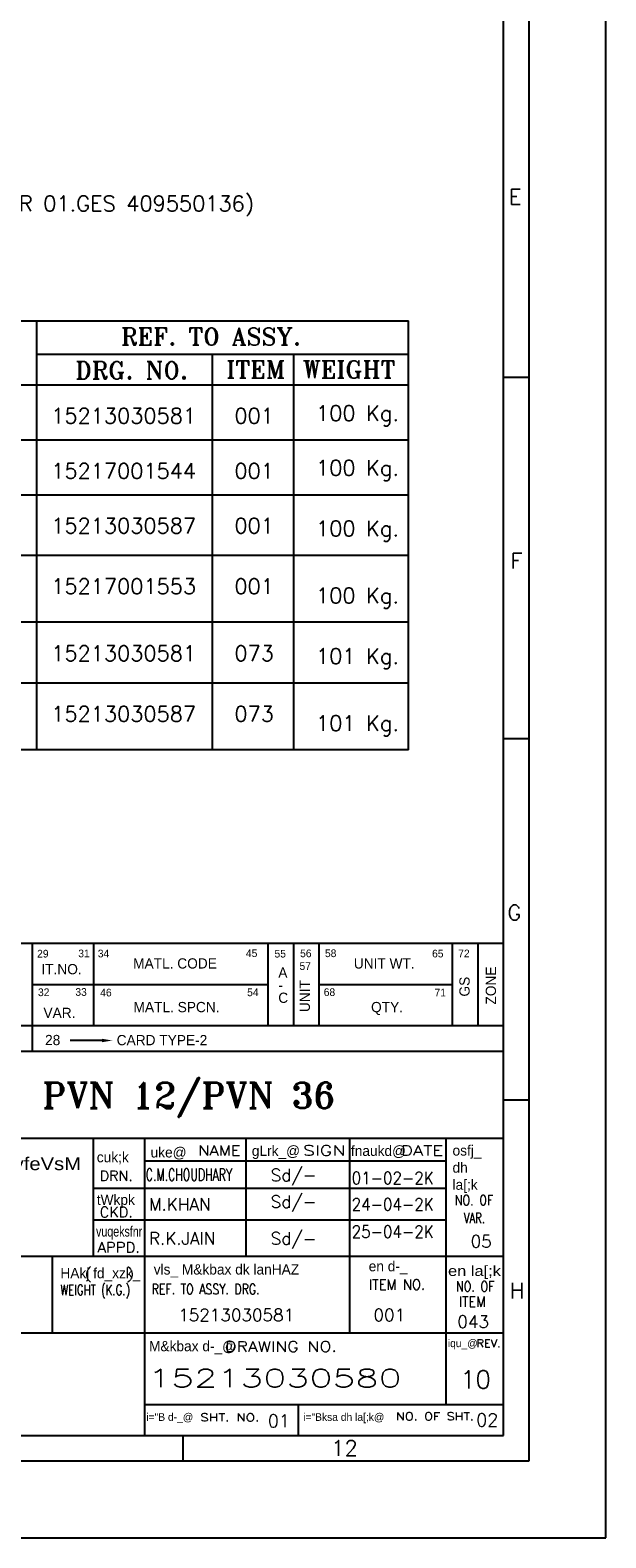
# Model space of a CAD drawing. Extents: x -2790 to 1415, y -1111 to 1859.
# Tile 9 of 10: x 853 to 1415, y -1111 to 360. Entities that reach past the tile are written whole.
import ezdxf
from ezdxf.enums import TextEntityAlignment as Align

# ---------------------------------------------------------------- set-up
doc = ezdxf.new("R2010")
doc.units = 0
doc.header["$MEASUREMENT"] = 0
doc.layers.get('0').update_dxf_attribs({"linetype": 'CONTINUOUS'})
doc.layers.add('4', color=6, linetype='CONTINUOUS')
doc.layers.add('6', color=6, linetype='CONTINUOUS')
doc.styles.add('HINDI', font='hindi')
doc.styles.add('ROMANS', font='romans')
doc.styles.add('ROMANT', font='romant.shx')

# ---------------------------------------------------------------- blocks, each defined once
blk = doc.blocks.new('A1')
for p, q in [((841, 0), (841, 594)), ((826, 15), (826, 579)), ((821, 20), (821, 574)), ((821, 226.5), (826, 226.5)), ((821, 156), (826, 156)), ((651, 95), (821, 95)), ((821, 85.5), (826, 85.5)), ((651, 78), (821, 78)), ((741, 55), (741, 78)), ((751, 20), (751, 78)), ((770.76, 55), (770.76, 78)), ((791.05, 40), (791.05, 78)), ((809.8, 26), (809.8, 78)), ((751, 73.59), (809.8, 73.59)), ((741, 68.21), (809.8, 68.21)), ((741, 62.04), (809.8, 62.04)), ((20, 54.72), (821, 55)), ((733, 40), (733, 54.97)), ((751, 20), (751, 55)), ((651, 40), (821, 40)), ((751, 26), (821, 26)), ((781, 20), (781, 26)), ((20, 20), (821, 20)), ((758.42, 20), (758.42, 15)), ((14.92, 15), (826, 15)), ((0, 0), (841, 0))]:
    blk.add_line(p, q)
at = {"color": 5}
for p, q in [((821, 116), (579, 116)), ((729, 116), (729, 100)), ((741, 116), (741, 100)), ((775, 116), (775, 100)), ((780, 116), (780, 100)), ((785, 116), (785, 100)), ((811, 116), (811, 100)), ((816, 116), (816, 100)), ((729, 108), (775, 108)), ((785, 108), (811, 108)), ((579, 100), (821, 100)), ((729, 100), (729, 95)), ((742.65, 97.06), (736.42, 97.06))]:
    blk.add_line(p, q, dxfattribs=at)
blk.add_solid([(742.65, 97.39), (742.65, 96.72), (744.65, 97.06)], dxfattribs=at)
for s, height, style, p in [('E', 3, 'ROMANS', (822.08, 260.2)), ('F', 3, 'ROMANS', (822.39, 189.15)), ('G', 3, 'ROMANS', (821.79, 120.51)), ('gLrk_@', 2, 'HINDI', (771.89, 74.53)), ('fnaukd@', 2, 'HINDI', (791.24, 74.53)), ('osfj_ ', 2, 'HINDI', (811.07, 74.6)), ('cuk;k', 2, 'HINDI', (741.63, 73.29)), ('uke@', 2, 'HINDI', (752.13, 74.23)), ('dh', 2, 'HINDI', (811.07, 71.26)), ('la[;k', 2, 'HINDI', (811.07, 67.93)), ('tWkpk', 2, 'HINDI', (741.63, 64.98)), ('vls_ M&kbax dk lanHAZ', 2, 'HINDI', (752.74, 51.39)), ('en d-_', 2, 'HINDI', (794.71, 52.01)), ('HAkj fd_xzk_', 2, 'HINDI', (734.52, 50.66)), ('H', 3, 'ROMANS', (822.27, 46.74)), ('M&kbax d-_@', 2, 'HINDI', (751.83, 36.42)), ('iqu_@', 1.5, 'HINDI', (810.15, 37.22)), ('i="B d-_@', 1.5, 'HINDI', (751.3, 22.83)), ('i="Bksa dh la[;k@', 1.5, 'HINDI', (781.91, 22.83)), ('12', 3, 'ROMANS', (787.42, 16.02))]:
    blk.add_text(s, height=height, dxfattribs=dict(style=style)).set_placement(p)
for s, height, p in [('29', 1.5, (729.98, 113.25)), ('31', 1.5, (738.01, 113.3)), ('34', 1.5, (741.82, 113.28)), ('45', 1.5, (770.74, 113.34)), ('55', 1.5, (776.32, 113.25)), ('56', 1.5, (781.32, 113.31)), ('58', 1.5, (786.17, 113.33)), ('65', 1.5, (807.08, 113.27)), ('72', 1.5, (812.18, 113.3)), ('IT.NO.', 2, (730.81, 109.98)), ('MATL. CODE', 2, (748.72, 111.1)), ('57', 1.5, (781.2, 110.83)), ('UNIT WT.', 2, (791.8, 111.1)), ('A', 2, (777.06, 109.31)), ('32', 1.5, (730.15, 105.72)), ('33', 1.5, (737.45, 105.78)), ('46', 1.5, (742.3, 105.66)), ('54', 1.5, (770.98, 105.71)), ('-', 2, (777.06, 106.85)), ('C', 2, (777.06, 104.4)), ('68', 1.5, (785.93, 105.74)), ('71', 1.5, (807.56, 105.66)), ('VAR.', 2, (731.22, 101.45)), ('MATL. SPCN.', 2, (748.8, 102.58)), ('QTY.', 2, (795.17, 102.58)), ('28', 2, (731.53, 96.15)), ('CARD TYPE-2', 2, (745.51, 96.13))]:
    blk.add_text(s, height=height, dxfattribs=at).set_placement(p)
for s, p in [('UNIT', (783.23, 102.6)), ('GS', (814.41, 105.63)), ('ZONE', (819.55, 104.07))]:
    blk.add_text(s, height=2, rotation=90, dxfattribs=at).set_placement(p)
for s, height, style, width, p, p2 in [('NAME', 2, 'ROMANS', 1.074681, (761.42, 74.59), (769.71, 74.59)), ('SIGN', 2, 'ROMANS', 1.299241, (781.88, 74.59), (790.17, 74.59)), ('DATE', 2, 'ROMANS', 1.209016, (800.97, 74.59), (809.26, 74.59)), ('HAkjr gsoh bysfDV&dYl fyfeVsM', 2.5, 'HINDI', 1.001913, (681.78, 71.76), (738.55, 71.76)), ('DRN.', 2, 'ROMANS', 0.970207, (742.2, 69.65), (748.66, 69.65)), ('NO. OF', 2, 'ROMANS', 0.690303, (811.52, 64.89), (819.02, 64.89)), ('CKD.', 2, 'ROMANS', 0.984268, (742.2, 62.58), (748.66, 62.58)), ('VAR.', 2, 'ROMANS', 0.688727, (813.27, 61.43), (817.4, 61.43)), ('vuqeksfnr', 2, 'HINDI', 0.694979, (741.48, 58.8), (750.51, 58.8)), ('APPD.', 2, 'ROMANS', 1.000565, (741.76, 55.68), (750.05, 55.68)), ('en la[;k', 2, 'HINDI', 0.754496, (810.2, 51.1), (820.51, 51.1)), ('  (   )', 2, 'ROMANS', 1.107256, (735.39, 50.54), (749, 50.54)), ('ITEM NO.', 2, 'ROMANS', 0.835847, (794.74, 48.43), (805.72, 48.43)), ('NO. OF', 2, 'ROMANS', 0.690303, (811.75, 48.08), (819.25, 48.08)), ('WEIGHT (K.G.)', 2, 'ROMANS', 0.658231, (734.52, 47.38), (748.13, 47.38)), ('REF. TO ASSY. DRG.', 2, 'ROMANS', 0.682905, (752.33, 47.54), (773.41, 47.54)), ('ITEM', 2, 'ROMANS', 0.872673, (812.32, 45.08), (817.55, 45.08)), ('DRAWING NO.', 2, 'ROMANS', 1.113331, (766.66, 36.33), (788.5, 36.33)), ('REV.', 1.5, 'ROMANS', 1.033091, (815.74, 37.21), (820.47, 37.21)), ('SHT. NO.', 1.5, 'ROMANS', 1.160732, (761.84, 22.74), (773.37, 22.74)), ('NO. OF SHT.', 1.5, 'ROMANS', 1.065431, (800.04, 22.95), (815.26, 22.95))]:
    blk.add_text(s, height=height, dxfattribs=dict(style=style, width=width)).set_placement(p, p2, align=Align.FIT)
at = {"color": 7, "style": 'ROMANS'}
for tag, p, height, rotation, width in [('DRG_NO', (70.98, 574.89), 3.5, 180, 1.5), ('SHTNO', (8.61, 117.92), 2.8, 90, 0.8), ('REV_NO', (8.63, 108.63), 2.8, 90, 0.8), ('DRG_NO', (8.71, 80.28), 2.8, 90, 0.8)]:
    blk.add_attdef(tag, p, '', height=height, rotation=rotation, dxfattribs=dict(at, width=width))
for tag, p, height in [('PRODUCT', (716.23, 84.23), 4), ('DRN_SIGN', (771.9, 69.28), 1), ('CHD_SIGN', (771.96, 63.16), 1), ('APP_SIGN', (772.82, 56.2), 1), ('NEW_ALT_SIGN', (567.75, 52.19), 1), ('OLD_ALT_SIGN', (638.26, 51.7), 1), ('NEW_CHD_SIGN', (566.67, 47.87), 1), ('OLD_CHD_SIGN', (637.84, 47.56), 1), ('NEW_APP_SIGN', (567.57, 44.45), 1), ('OLD_APP_SIGN', (638.39, 43.83), 1), ('TITLE1', (671.74, 29.77), 3.5), ('TITLE2', (671.74, 23.56), 3.5)]:
    blk.add_attdef(tag, p, '', height=height, dxfattribs=at)
for tag, height, p in [('DRN_BY', 2, (760.21, 70.76)), ('DRN_DATE', 1.8, (800.06, 70.27)), ('CHD_BY', 2, (760.21, 64.75)), ('CHD_DATE', 1.8, (799.97, 64.76)), ('APP_BY', 2, (760.21, 58.75)), ('APP_DATE', 1.8, (799.97, 58.26)), ('NOVAR', 2.5, (815.81, 58.17)), ('SCALE', 2.5, (722.76, 43.84)), ('REFTOASSY', 2.5, (769.43, 43.23)), ('ITNO', 2.5, (800.09, 43.23)), ('NOIT', 2.5, (815.89, 42.76)), ('REV_NO', 3.5, (816.23, 30.9)), ('SHTNO', 2.5, (777.17, 22.83)), ('NOSHT', 2.5, (817.85, 23.01))]:
    blk.add_attdef(tag, text='', height=height, dxfattribs=at).set_placement(p, align=Align.MIDDLE)
at = {"style": 'ROMANS', "width": 0.7}
for tag, p in [('NEW_ALT_BY', (551.89, 51.83)), ('OLD_ALT_BY', (622.25, 51.98)), ('NEW_REV_NO', (511.26, 46.86)), ('NEW_REV_DT', (522.33, 46.86)), ('NEW_CHD_BY', (551.89, 47.69)), ('OLD_REV_NO', (581.61, 47.01)), ('OLD_REV_DT', (592.81, 47.01)), ('OLD_CHD_BY', (622.39, 48.11)), ('NEW_APP_BY', (553.51, 44.09)), ('OLD_APP_BY', (623.35, 44.25))]:
    blk.add_attdef(tag, p, '', height=1.5, dxfattribs=at)
at = {"color": 7, "style": 'ROMANS', "width": 0.8}
blk.add_attdef('WEIGHT', text='', height=2.3, dxfattribs=at).set_placement((741.21, 43.59), align=Align.MIDDLE)
at = {"style": 'ROMANS'}
for tag, p, height in [('NEW_DCA_NO', (521.77, 39.41), 2), ('OLD_DCA_NO', (590.46, 39.55), 2), ('NEW_DCA_DETAILS', (521.41, 35.08), 1.8), ('OLD_DCA_DETAILS', (590.6, 35.82), 1.8)]:
    blk.add_attdef(tag, p, '', height=height, dxfattribs=at)
at = {"color": 7, "style": 'ROMANS', "width": 1.5}
blk.add_attdef('DRG_NO', (751.63, 29.41), '', height=3.5, dxfattribs=at)

msp = doc.modelspace()

# ---------------------------------------------------------------- linework, layer by layer
for p, q in [((-57.27471, 75.95507), (1222.43339, 75.95507)), ((859.52964, -342.6123), (859.52964, 75.95507)), ((1222.43339, -342.6123), (1222.43339, 75.95507)), ((859.52964, 43.44945), (1222.43339, 43.44945)), ((1031.09513, -342.6123), (1031.09513, 43.44945)), ((1110.41818, -342.6123), (1110.41818, 43.44945)), ((-57.27471, 13.73177), (1222.43339, 13.73177)), ((717.25355, -40.12412), (1222.43339, -40.12412)), ((-57.27471, -93.54084), (1222.43339, -93.54084)), ((717.25355, -152.66707), (1222.43339, -152.66707)), ((1222.43339, -218.07657), (-57.27471, -218.07657)), ((-57.27471, -277.2028), (1222.43339, -277.2028)), ((1222.43339, -342.6123), (-57.27471, -342.6123))]:
    msp.add_line(p, q)

# ---------------------------------------------------------------- block references
ref = msp.add_blockref('A1', (-2790.05367, -1111.39234), dxfattribs=dict(xscale=5, yscale=5, zscale=5))
ref.add_attrib('DRG_NO', '15213030580', (968.10255, -964.35871), dxfattribs={"color": 7, "height": 17.5, "style": 'ROMANS', "width": 1.5})
ref.add_attrib('SHTNO', '01', dxfattribs={"color": 7, "height": 12.5, "style": 'ROMANS'}).set_placement((1095.81187, -997.25888), align=Align.MIDDLE)
ref.add_attrib('NOSHT', '02', dxfattribs={"color": 7, "height": 12.5, "style": 'ROMANS'}).set_placement((1299.20664, -996.36642), align=Align.MIDDLE)
ref.add_attrib('REV_NO', '10', dxfattribs={"color": 7, "height": 17.5, "style": 'ROMANS'}).set_placement((1287.79553, -956.88828, 5), align=Align.MIDDLE)

# ---------------------------------------------------------------- texts
at = {"layer": '4'}
for s, height, style, p in [('5. FOR RAILWAYS REF. MID FOR ITEM:038 (CONTROL PANEL 25191000526 & 15191000505 VAR 01.GES 409550136)', 15, 'ROMANS', (-122.19883, 183.07416)), ('PVN 12/PVN 36', 25, 'ROMANT', (864.83493, -692.16098)), ('Sd/-', 12, 'ROMANS', (1087.83926, -763.4615)), ('Sd/-', 12, 'ROMANS', (1087.83926, -789.42488)), ('M.KHAN', 12, 'ROMANS', (968.93466, -792.02096)), ('R.K.JAIN', 12, 'ROMANS', (968.93466, -825.27375)), ('Sd/-', 12, 'ROMANS', (1087.83926, -825.27375)), ('05', 12, 'ROMANS', (1282.99698, -828.12398)), ('15213030581', 12, 'ROMANS', (997.55228, -899.87659)), ('001', 12, 'ROMANS', (1188.17173, -899.87659)), ('043', 12, 'ROMANS', (1270.01832, -906.52716))]:
    msp.add_text(s, height=height, dxfattribs=dict(at, style=style)).set_placement(p)
at = {"layer": '4', "style": 'ROMANS'}
for s, width, p in [('C.M.CHOUDHARY', 0.65, (965.9107, -763.07762)), ('01-02-2K', 0.9, (1166.87924, -766.36882)), ('24-04-2K', 0.9, (1166.87924, -792.02096)), ('25-04-2K', 0.9, (1166.87924, -818.62318))]:
    msp.add_text(s, height=12, dxfattribs=dict(at, width=width)).set_placement(p)
at = {"layer": '6'}
for s, height, style, p in [('REF. TO ASSY. ', 17, 'ROMANT', (1035.45, 60.75714)), ('DRG. NO.', 17, 'ROMANT', (952.19644, 27.80995)), ('ITEM ', 17, 'ROMANT', (1079.11331, 28.6368)), ('WEIGHT', 17, 'ROMANT', (1164.39921, 28.6368)), ('15213030581', 15, 'ROMANS', (944.3267, -16.52122)), ('001', 15, 'ROMANS', (1071.669, -16.52122)), ('100 Kg.', 15, 'ROMANS', (1172.57136, -16.52122)), ('15217001544', 15, 'ROMANS', (944.3267, -70.37711)), ('001', 15, 'ROMANS', (1071.669, -70.37711)), ('100 Kg.', 15, 'ROMANS', (1172.57136, -69.93794)), ('15213030587', 15, 'ROMANS', (944.3267, -123.79383)), ('001', 15, 'ROMANS', (1071.669, -123.79383)), ('100 Kg.', 15, 'ROMANS', (1172.57136, -129.06417)), ('15217001553', 15, 'ROMANS', (944.3267, -182.92006)), ('001', 15, 'ROMANS', (1071.669, -182.92006)), ('100 Kg.', 15, 'ROMANS', (1172.57136, -194.47367)), ('15213030581', 15, 'ROMANS', (944.3267, -248.32956)), ('073', 15, 'ROMANS', (1071.669, -248.32956)), ('101 Kg.', 15, 'ROMANS', (1172.57136, -253.5999)), ('15213030587', 15, 'ROMANS', (944.3267, -307.45579)), ('073', 15, 'ROMANS', (1071.669, -307.45579)), ('101 Kg.', 15, 'ROMANS', (1172.57136, -319.00939))]:
    msp.add_text(s, height=height, dxfattribs=dict(at, style=style)).set_placement(p, align=Align.MIDDLE)

doc.saveas('drawing.dxf')
